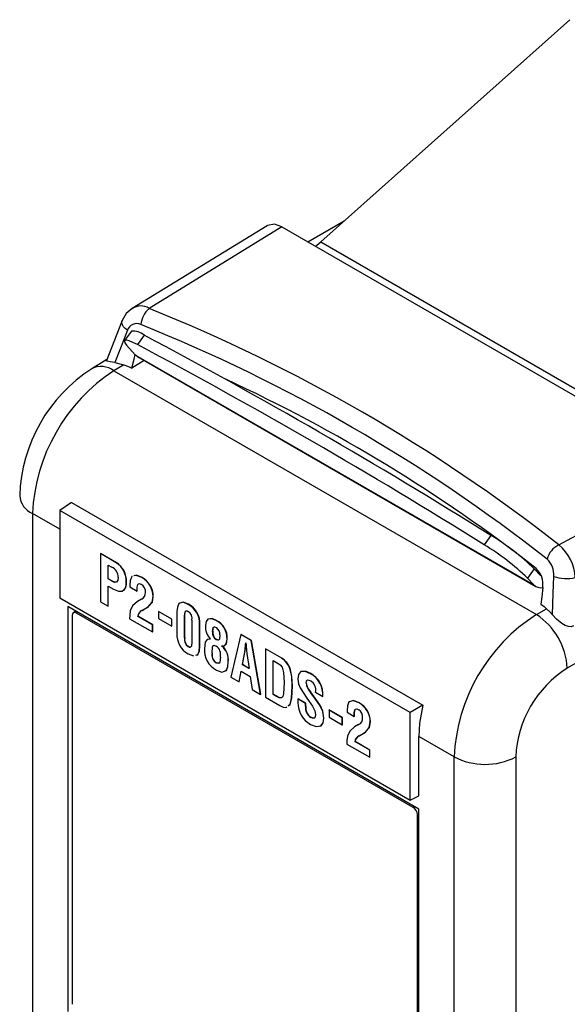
# Model space of a CAD drawing. Header units: millimetres. Extents: x 0 to 559, y 0 to 432.
# Tile 22 of 25: x 351 to 370, y 333 to 366. Entities that reach past the tile are written whole.
import ezdxf

# ---------------------------------------------------------------- set-up
doc = ezdxf.new("R2010")
doc.units = ezdxf.units.MM
doc.header["$LTSCALE"] = 2

msp = doc.modelspace()

# ---------------------------------------------------------------- linework, layer by layer
for p, q in [((370.021, 366.472), (361.485, 358.857)), ((359.644, 359.413), (355.019, 356.578)), ((362.279, 359.566), (361.044, 358.853)), ((360.152, 359.368), (355.598, 356.577)), ((360.152, 359.368), (374.475, 351.099)), ((361.485, 358.857), (375.132, 350.979)), ((354.673, 356.16), (354.133, 354.763)), ((354.673, 356.16), (354.677, 356.168)), ((354.992, 355.794), (354.761, 355.472)), ((355.429, 355.66), (355.198, 355.338)), ((355.136, 354.98), (354.919, 355.21)), ((354.156, 354.821), (353.634, 354.509)), ((354.432, 354.726), (354.737, 354.646)), ((355.431, 354.795), (355.009, 354.535)), ((355.136, 354.98), (368.784, 347.102)), ((355.206, 354.925), (368.853, 347.047)), ((354.737, 354.646), (354.395, 354.441)), ((354.395, 354.441), (368.869, 346.085)), ((369.64, 348.47), (374.475, 351.099)), ((352.947, 349.922), (352.545, 349.656)), ((364.546, 342.728), (352.545, 349.656)), ((352.545, 349.656), (352.545, 346.657)), ((352.947, 349.922), (364.977, 342.977)), ((352.545, 349.006), (351.606, 349.548)), ((351.606, 349.548), (351.606, 328.811)), ((367.312, 348.8), (367.081, 348.478)), ((353.933, 348.173), (353.94, 348.177)), ((353.933, 348.173), (353.933, 346.519)), ((354.477, 347.859), (353.933, 348.173)), ((354.484, 347.863), (353.94, 348.177)), ((354.196, 347.778), (354.319, 347.707)), ((354.196, 347.305), (354.196, 347.778)), ((354.203, 347.309), (354.203, 347.774)), ((354.477, 347.859), (354.484, 347.863)), ((368.798, 347.653), (368.567, 347.331)), ((369.015, 347.424), (368.798, 347.653)), ((354.196, 347.305), (354.203, 347.309)), ((354.341, 347.222), (354.196, 347.305)), ((354.348, 347.226), (354.203, 347.309)), ((355.352, 347.354), (355.359, 347.358)), ((368.567, 347.331), (368.784, 347.102)), ((375.661, 347.557), (369.93, 344.248)), ((354.196, 347.062), (354.377, 346.958)), ((354.196, 346.367), (354.196, 347.062)), ((354.203, 346.371), (354.203, 347.058)), ((354.341, 347.222), (354.348, 347.226)), ((354.814, 347.196), (354.822, 347.2)), ((354.942, 347.08), (354.943, 347.034)), ((354.943, 347.034), (355.188, 346.892)), ((355.21, 347.112), (355.217, 347.116)), ((355.217, 347.116), (355.234, 347.136)), ((352.545, 346.657), (364.546, 339.729)), ((355.188, 346.892), (355.196, 346.896)), ((355.336, 346.609), (355.2, 346.53)), ((355.336, 346.609), (355.343, 346.613)), ((355.737, 346.704), (355.745, 346.708)), ((364.838, 339.418), (352.818, 346.358)), ((352.818, 346.358), (352.818, 332.477)), ((353.933, 346.519), (354.196, 346.367)), ((354.196, 346.367), (354.203, 346.371)), ((355.356, 346.225), (355.57, 346.352)), ((355.356, 346.225), (355.363, 346.229)), ((355.363, 346.229), (355.577, 346.356)), ((355.57, 346.352), (355.577, 346.356)), ((356.944, 346.435), (356.951, 346.439)), ((368.869, 346.085), (369.217, 346.286)), ((352.969, 346.056), (352.969, 332.727)), ((353.093, 346.199), (353.009, 346.147)), ((353.153, 346.164), (353.111, 346.138)), ((364.653, 339.475), (353.111, 346.138)), ((354.929, 345.944), (355.717, 345.489)), ((355.21, 346.024), (355.218, 346.028)), ((355.717, 345.732), (355.21, 346.024)), ((355.724, 345.736), (355.218, 346.028)), ((355.919, 346.188), (355.926, 346.192)), ((356.374, 345.925), (355.919, 346.188)), ((355.919, 346.188), (355.919, 345.945)), ((355.919, 345.945), (356.374, 345.682)), ((356.381, 345.929), (355.926, 346.192)), ((356.374, 345.925), (356.381, 345.929)), ((356.374, 345.682), (356.374, 345.925)), ((356.381, 345.686), (356.381, 345.929)), ((356.555, 346.185), (356.555, 345.441)), ((356.818, 346.033), (356.826, 346.037)), ((356.818, 345.289), (356.818, 346.033)), ((356.826, 345.293), (356.826, 346.037)), ((357.068, 345.889), (357.069, 345.145)), ((355.717, 345.732), (355.724, 345.736)), ((355.717, 345.489), (355.717, 345.732)), ((355.724, 345.493), (355.724, 345.736)), ((356.374, 345.682), (356.381, 345.686)), ((357.332, 345.736), (357.339, 345.74)), ((357.332, 344.992), (357.332, 345.736)), ((357.339, 344.996), (357.339, 345.74)), ((357.903, 345.881), (357.91, 345.885)), ((355.717, 345.489), (355.724, 345.493)), ((356.818, 345.289), (356.826, 345.293)), ((357.703, 345.248), (357.622, 345.235)), ((357.775, 345.509), (357.782, 345.513)), ((357.901, 345.227), (357.908, 345.231)), ((357.901, 345.227), (357.901, 345.227)), ((358.271, 345.247), (358.278, 345.251)), ((358.739, 345.399), (358.397, 343.941)), ((358.739, 345.399), (358.746, 345.403)), ((359.099, 345.191), (358.739, 345.399)), ((359.106, 345.195), (358.746, 345.403)), ((356.941, 344.985), (356.948, 344.989)), ((357.332, 344.992), (357.339, 344.996)), ((358.096, 345.004), (358.096, 345.009)), ((358.096, 345.004), (358.103, 345.008)), ((358.902, 345.011), (358.909, 345.015)), ((358.912, 345.117), (358.916, 345.115)), ((359.099, 345.191), (359.106, 345.195)), ((359.423, 343.35), (359.099, 345.191)), ((359.43, 343.354), (359.106, 345.195)), ((359.584, 344.911), (359.592, 344.915)), ((359.584, 344.911), (359.584, 343.256)), ((360.143, 344.588), (359.584, 344.911)), ((360.15, 344.592), (359.592, 344.915)), ((356.942, 344.74), (357.123, 344.668)), ((357.757, 344.766), (357.765, 344.77)), ((357.757, 344.766), (357.765, 344.77)), ((357.757, 344.766), (357.757, 344.766)), ((357.765, 344.77), (357.765, 344.77)), ((358.796, 344.364), (358.876, 344.794)), ((358.803, 344.368), (358.883, 344.798)), ((358.876, 344.794), (358.883, 344.798)), ((358.952, 344.75), (359.024, 344.232)), ((360.143, 344.588), (360.15, 344.592)), ((357.903, 344.429), (357.91, 344.433)), ((358.306, 344.46), (358.313, 344.464)), ((358.796, 344.364), (358.803, 344.368)), ((359.024, 344.232), (358.796, 344.364)), ((359.023, 344.24), (358.803, 344.368)), ((359.848, 344.516), (360.026, 344.413)), ((359.848, 343.347), (359.848, 344.516)), ((359.855, 343.351), (359.855, 344.512)), ((360.423, 344.239), (360.43, 344.243)), ((358.397, 343.941), (358.683, 343.776)), ((358.683, 343.776), (358.754, 344.145)), ((358.69, 343.78), (358.76, 344.142)), ((358.754, 344.145), (359.066, 343.964)), ((359.066, 343.964), (359.137, 343.515)), ((361.132, 344.058), (361.14, 344.062)), ((358.683, 343.776), (358.69, 343.78)), ((360.502, 343.622), (360.509, 343.626)), ((360.98, 343.746), (360.987, 343.75)), ((359.137, 343.515), (359.423, 343.35)), ((359.423, 343.35), (359.43, 343.354)), ((359.584, 343.256), (360.079, 342.971)), ((359.848, 343.347), (359.855, 343.351)), ((359.966, 343.279), (359.848, 343.347)), ((359.973, 343.283), (359.855, 343.351)), ((359.966, 343.279), (359.973, 343.283)), ((360.701, 343.193), (360.708, 343.198)), ((360.701, 343.193), (360.701, 343.071)), ((360.964, 343.041), (360.701, 343.193)), ((360.971, 343.045), (360.708, 343.198)), ((361.134, 343.419), (361.141, 343.423)), ((361.303, 343.42), (361.549, 343.278)), ((361.549, 343.278), (361.556, 343.282)), ((360.28, 342.899), (360.316, 342.924)), ((360.964, 343.041), (360.971, 343.045)), ((360.964, 342.943), (360.964, 343.041)), ((360.964, 342.943), (360.971, 342.947)), ((360.971, 342.947), (360.971, 343.045)), ((361.461, 342.956), (361.468, 342.96)), ((362.793, 343.058), (362.8, 343.062)), ((364.977, 342.977), (364.546, 342.728)), ((361.137, 342.562), (361.145, 342.566)), ((361.582, 342.535), (361.589, 342.539)), ((361.765, 342.813), (361.772, 342.817)), ((362.221, 342.55), (361.765, 342.813)), ((361.765, 342.813), (361.765, 342.57)), ((361.765, 342.57), (362.221, 342.307)), ((362.228, 342.554), (361.772, 342.817)), ((362.221, 342.55), (362.228, 342.554)), ((362.221, 342.307), (362.221, 342.55)), ((362.228, 342.311), (362.228, 342.554)), ((362.383, 342.784), (362.384, 342.738)), ((362.384, 342.738), (362.63, 342.596)), ((362.63, 342.596), (362.637, 342.6)), ((362.651, 342.816), (362.659, 342.82)), ((362.659, 342.82), (362.675, 342.841)), ((364.546, 339.729), (364.546, 342.728)), ((362.221, 342.307), (362.228, 342.311)), ((362.777, 342.313), (362.642, 342.234)), ((362.777, 342.313), (362.784, 342.318)), ((363.179, 342.409), (363.186, 342.413)), ((362.797, 341.929), (363.011, 342.056)), ((362.797, 341.929), (362.804, 341.933)), ((362.804, 341.933), (363.018, 342.06)), ((363.011, 342.056), (363.018, 342.06)), ((366.05, 341.209), (364.838, 341.909)), ((364.838, 339.876), (364.838, 341.909)), ((362.37, 341.648), (363.158, 341.193)), ((362.652, 341.729), (362.659, 341.733)), ((363.158, 341.436), (362.652, 341.729)), ((363.165, 341.44), (362.659, 341.733)), ((363.158, 341.436), (363.165, 341.44)), ((363.158, 341.193), (363.158, 341.436)), ((363.158, 341.193), (363.165, 341.197)), ((363.165, 341.197), (363.165, 341.44)), ((366.05, 322.894), (366.05, 341.209)), ((368.162, 341.204), (368.162, 322.889)), ((364.546, 339.729), (364.838, 339.876)), ((364.653, 339.475), (364.697, 339.5)), ((364.838, 339.255), (364.794, 339.23)), ((364.794, 325.901), (364.794, 339.23)), ((364.838, 325.537), (364.838, 339.418))]:
    msp.add_line(p, q)
at = {"flags": 128}
for points in [[(360.152, 359.368), (359.895, 359.46), (359.661, 359.423), (359.647, 359.409)], [(361.305, 358.702), (361.35, 358.74), (361.485, 358.857)], [(355.019, 356.578), (354.816, 356.402), (354.673, 356.16)], [(354.855, 355.828), (354.782, 355.886), (354.724, 355.948), (354.684, 356.011), (354.664, 356.073), (354.664, 356.13), (354.673, 356.16)], [(354.855, 355.828), (354.618, 355.211), (354.432, 354.726)], [(355.198, 355.338), (355.046, 355.413), (354.922, 355.463), (354.831, 355.486), (354.775, 355.482), (354.755, 355.452), (354.774, 355.394), (354.829, 355.313), (354.919, 355.21)], [(354.432, 354.726), (354.27, 354.751), (354.169, 354.774), (354.147, 354.787), (354.15, 354.804)], [(355.009, 354.535), (355.084, 354.833), (355.124, 354.994)], [(355.206, 354.925), (355.184, 354.939), (355.136, 354.98)], [(354.737, 354.646), (354.889, 354.583), (355.009, 354.535)], [(354.537, 347.365), (354.526, 347.261), (354.481, 347.192), (354.415, 347.189), (354.341, 347.222)], [(355.018, 347.391), (355.005, 347.387), (354.954, 347.249), (354.942, 347.08)], [(355.352, 347.354), (355.159, 347.429), (355.077, 347.407)], [(355.359, 347.358), (355.167, 347.433), (355.084, 347.411)], [(369.053, 347.393), (369.041, 347.401), (369.015, 347.424)], [(369.419, 346.074), (369.445, 346.814), (369.465, 347.395)], [(354.461, 347.195), (354.422, 347.193), (354.348, 347.226)], [(354.377, 346.958), (354.554, 346.881), (354.679, 346.883)], [(354.736, 346.922), (354.757, 346.937), (354.799, 347.024), (354.822, 347.2)], [(355.188, 346.892), (355.19, 347.023), (355.21, 347.112)], [(355.196, 346.896), (355.197, 347.027), (355.217, 347.116)], [(355.21, 347.112), (355.234, 347.141), (355.272, 347.145), (355.34, 347.118)], [(369.088, 347.018), (369.052, 346.697), (369.024, 346.444)], [(355.57, 346.352), (355.705, 346.506), (355.737, 346.704)], [(355.577, 346.356), (355.712, 346.511), (355.745, 346.708)], [(355.2, 346.53), (355.034, 346.385), (354.952, 346.211)], [(356.944, 346.435), (356.764, 346.508), (356.62, 346.466), (356.568, 346.343), (356.555, 346.185)], [(356.951, 346.439), (356.771, 346.512), (356.637, 346.473)], [(369.024, 346.444), (369.132, 346.356), (369.217, 346.286)], [(369.217, 346.286), (369.333, 346.176), (369.419, 346.074)], [(353.111, 346.138), (353.052, 346.157), (353.001, 346.141), (352.977, 346.105), (352.969, 346.056)], [(354.952, 346.211), (354.936, 346.063), (354.929, 345.944)], [(356.818, 346.033), (356.834, 346.177), (356.851, 346.201), (356.876, 346.212), (356.907, 346.21), (356.941, 346.194)], [(356.826, 346.037), (356.841, 346.181), (356.858, 346.205), (356.878, 346.214)], [(357.903, 345.881), (357.749, 345.943), (357.616, 345.927), (357.551, 345.844), (357.529, 345.718)], [(357.91, 345.885), (357.756, 345.948), (357.623, 345.931), (357.611, 345.916)], [(370.145, 345.695), (370.06, 345.67), (369.967, 345.677), (369.862, 345.715), (369.745, 345.782), (369.562, 345.922), (369.419, 346.074)], [(357.775, 345.509), (357.799, 345.637), (357.818, 345.654), (357.844, 345.659), (357.905, 345.637)], [(357.782, 345.513), (357.806, 345.641), (357.825, 345.659), (357.836, 345.66)], [(357.696, 345.244), (357.588, 345.227), (357.52, 345.142), (357.494, 344.927)], [(358.025, 345.386), (358.008, 345.243), (357.992, 345.218), (357.966, 345.209), (357.901, 345.227)], [(357.978, 345.215), (357.973, 345.213), (357.908, 345.231)], [(358.096, 345.009), (358.185, 345.017), (358.246, 345.077), (358.271, 345.247)], [(358.226, 345.055), (358.253, 345.081), (358.278, 345.251)], [(357.069, 345.145), (357.051, 344.998), (357.033, 344.975), (357.006, 344.965), (356.975, 344.968), (356.941, 344.985)], [(357.199, 344.69), (357.267, 344.71), (357.319, 344.835), (357.332, 344.992)], [(357.206, 344.695), (357.274, 344.715), (357.326, 344.839), (357.339, 344.996)], [(357.757, 344.766), (357.768, 344.969), (357.782, 345.01), (357.813, 345.031), (357.899, 345.007)], [(357.765, 344.77), (357.775, 344.973), (357.785, 345.004)], [(358.876, 344.794), (358.893, 344.914), (358.902, 345.011)], [(358.883, 344.798), (358.9, 344.918), (358.909, 345.015)], [(358.902, 345.011), (358.907, 345.071), (358.912, 345.117)], [(358.909, 345.015), (358.914, 345.075), (358.917, 345.103)], [(358.916, 345.115), (358.922, 345.049), (358.925, 344.998)], [(358.925, 344.998), (358.938, 344.86), (358.952, 344.75)], [(358.043, 344.628), (358.027, 344.454), (358.01, 344.423), (357.98, 344.41), (357.903, 344.429)], [(357.909, 344.182), (358.097, 344.11), (358.242, 344.163), (358.293, 344.296), (358.306, 344.46)], [(358.027, 344.445), (358.017, 344.427), (357.987, 344.414), (357.91, 344.433)], [(358.229, 344.16), (358.249, 344.168), (358.3, 344.3), (358.313, 344.464)], [(360.026, 344.413), (360.097, 344.359), (360.155, 344.278), (360.206, 344.095), (360.224, 343.754)], [(360.502, 343.622), (360.487, 343.957), (360.423, 344.239)], [(360.509, 343.626), (360.494, 343.961), (360.43, 344.243)], [(361.132, 344.058), (360.951, 344.136), (360.793, 344.127), (360.721, 344.027), (360.702, 343.874)], [(360.702, 343.874), (360.725, 343.71), (360.772, 343.576)], [(361.14, 344.062), (360.958, 344.14), (360.8, 344.131), (360.782, 344.107)], [(360.224, 343.754), (360.206, 343.364), (360.184, 343.28), (360.132, 343.23), (360.053, 343.236), (359.966, 343.279)], [(360.364, 342.959), (360.429, 343.005), (360.485, 343.223), (360.502, 343.622)], [(360.371, 342.963), (360.436, 343.009), (360.492, 343.227), (360.509, 343.626)], [(360.772, 343.576), (361, 343.215), (361.197, 342.945)], [(360.98, 343.746), (360.991, 343.813), (361.031, 343.847), (361.077, 343.841), (361.128, 343.817)], [(360.987, 343.75), (360.998, 343.817), (361.012, 343.83)], [(360.173, 343.267), (360.139, 343.234), (360.06, 343.241), (359.973, 343.283)], [(361.461, 342.956), (361.282, 343.22), (361.134, 343.419)], [(361.468, 342.96), (361.289, 343.224), (361.141, 343.423)], [(360.079, 342.971), (360.194, 342.913), (360.28, 342.899)], [(361.197, 342.945), (361.283, 342.787), (361.304, 342.662)], [(361.582, 342.535), (361.548, 342.767), (361.461, 342.956)], [(361.589, 342.539), (361.555, 342.772), (361.468, 342.96)], [(362.793, 343.058), (362.601, 343.133), (362.446, 343.092), (362.395, 342.954), (362.383, 342.784)], [(362.8, 343.062), (362.608, 343.137), (362.466, 343.099)], [(362.651, 342.816), (362.675, 342.845), (362.713, 342.849), (362.781, 342.822)], [(364.977, 342.977), (364.865, 342.366), (364.838, 341.909)], [(361.135, 342.32), (361.325, 342.243), (361.487, 342.267), (361.56, 342.375), (361.582, 342.535)], [(361.304, 342.662), (361.294, 342.58), (361.251, 342.534), (361.197, 342.535), (361.137, 342.562)], [(361.287, 342.569), (361.258, 342.538), (361.204, 342.54), (361.145, 342.566)], [(361.453, 342.265), (361.494, 342.271), (361.567, 342.379), (361.589, 342.539)], [(362.63, 342.596), (362.631, 342.727), (362.651, 342.816)], [(362.637, 342.6), (362.638, 342.731), (362.659, 342.82)], [(362.642, 342.234), (362.475, 342.09), (362.393, 341.915)], [(363.011, 342.056), (363.146, 342.211), (363.179, 342.409)], [(363.018, 342.06), (363.153, 342.215), (363.186, 342.413)], [(362.393, 341.915), (362.377, 341.768), (362.37, 341.648)]]:
    msp.add_lwpolyline(points, dxfattribs=at)
for centre, radius, start, end in [((355.319, 356.155), 0.506, 56.5315, 126.0232), ((356.218, 355.907), 0.913, 132.8035, 172.6492), ((334.208, 303.308), 57.403, 51.88338, 68.122), ((355.173, 355.719), 0.336, 65.3316, 160.9496), ((334.094, 303.182), 56.943, 51.8834, 68.122), ((355.052, 355.209), 0.588, 50.0831, 95.8068), ((263.908, 183.479), 194.6, 57.98247, 62.0229), ((264.139, 183.801), 194.6, 57.98247, 62.0229), ((356.562, 349.974), 5.399, 122.8444, 178.02), ((357.794, 349.263), 6.195, 123.2856, 177.3624), ((353.959, 353.861), 0.725, 53.1137, 116.6608), ((335.484, 304.877), 54.268, 52.0406, 65.2177), ((351.885, 350.211), 0.72, 184.0672, 247.2285), ((362.889, 341.536), 8.505, 45.9968, 58.6688), ((362.658, 341.214), 8.505, 45.9968, 58.6688), ((369.926, 347.832), 0.699, 114.0929, 167.577), ((368.664, 347.283), 1.537, 2.5639, 50.5846), ((368.718, 347.448), 0.749, 355.883, 45.4809), ((354.191, 347.386), 0.347, 356.5778, 68.1786), ((354.082, 347.241), 0.734, 356.5016, 57.44), ((354.089, 347.245), 0.734, 356.5016, 57.44), ((368.326, 347.117), 0.768, 352.6056, 45.4885), ((354.967, 346.686), 0.771, 1.3504, 60.0077), ((354.974, 346.69), 0.771, 1.3504, 60.0077), ((369.909, 348.688), 1.368, 251.0317, 282.2572), ((354.531, 347.132), 0.291, 300.7382, 12.61), ((355.198, 346.879), 0.278, 353.0457, 59.2781), ((369.021, 347.341), 0.337, 225.161, 280.5323), ((355.252, 346.817), 0.224, 292.2066, 7.3971), ((355.445, 346.007), 0.235, 112.169, 175.8356), ((355.452, 346.011), 0.235, 112.169, 175.8356), ((356.59, 345.781), 0.744, 356.5755, 61.522), ((356.597, 345.785), 0.744, 356.5755, 61.522), ((356.782, 345.948), 0.293, 348.3238, 57.1387), ((372.163, 340.928), 6.119, 122.5662, 177.3632), ((367.592, 344.123), 2.341, 3.0599, 56.9401), ((358.171, 345.677), 0.643, 176.3431, 222.3494), ((357.593, 345.277), 0.679, 357.4177, 62.8071), ((357.759, 345.413), 0.267, 354.2612, 56.8906), ((357.6, 345.281), 0.679, 357.4177, 62.8071), ((357.3, 345.396), 0.747, 176.5231, 241.3733), ((357.101, 345.226), 0.29, 167.4456, 236.2933), ((357.108, 345.23), 0.29, 167.4456, 236.2933), ((358.05, 345.463), 0.279, 170.4479, 237.7476), ((358.057, 345.467), 0.279, 170.4479, 237.7476), ((356.998, 345.043), 0.0748, 227.1691, 287.4932), ((358.27, 344.872), 0.778, 175.9158, 242.4099), ((357.695, 344.713), 0.358, 346.3158, 55.2107), ((357.704, 344.539), 0.608, 352.5226, 49.8454), ((357.711, 344.544), 0.608, 352.5226, 49.8454), ((358.064, 344.699), 0.314, 167.5775, 239.189), ((358.071, 344.703), 0.314, 167.5775, 239.189), ((359.727, 343.968), 0.746, 21.2672, 56.1825), ((359.734, 343.972), 0.746, 21.2672, 56.1825), ((371.943, 341.044), 3.784, 122.1398, 177.5741), ((360.734, 343.344), 0.818, 355.364, 60.8185), ((360.741, 343.348), 0.818, 355.364, 60.8185), ((361.463, 343.773), 0.483, 183.1471, 227.0618), ((361.47, 343.777), 0.483, 183.1471, 227.0618), ((360.932, 343.494), 0.378, 348.599, 58.8631), ((361.522, 343.045), 0.822, 178.2348, 241.9064), ((361.337, 342.883), 0.378, 170.8085, 238.0677), ((361.345, 342.887), 0.378, 170.8085, 238.0677), ((362.408, 342.39), 0.771, 1.3504, 60.0077), ((362.415, 342.395), 0.771, 1.3504, 60.0077), ((362.693, 342.521), 0.224, 292.2066, 7.3971), ((362.639, 342.583), 0.278, 353.0457, 59.2781), ((362.886, 341.711), 0.235, 112.169, 175.8356), ((362.893, 341.716), 0.235, 112.169, 175.8356), ((367.111, 343.26), 2.309, 242.6336, 297.0778), ((364.488, 339.216), 0.307, 2.5403, 57.4597)]:
    msp.add_arc(centre, radius, start, end)

doc.saveas('drawing.dxf')
